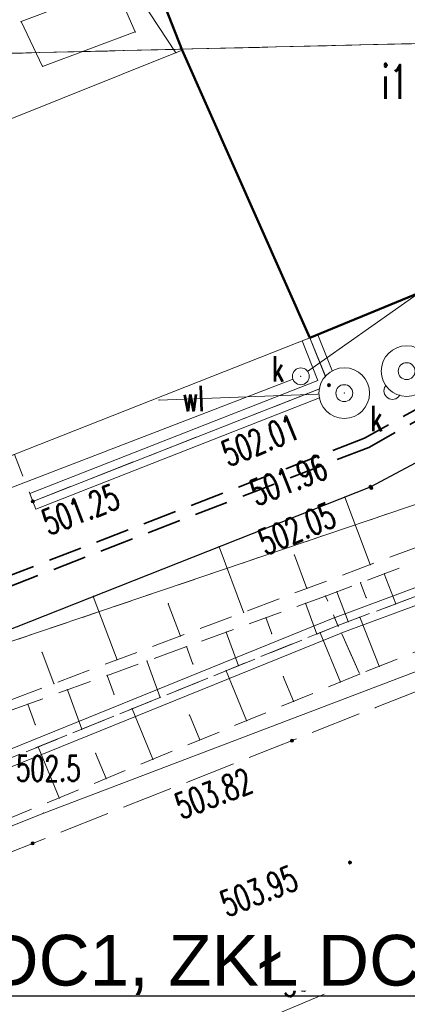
# Model space of a CAD drawing. Header units: metres. Extents: x 7422311 to 7422914, y 5495352 to 5495886.
# Tile 8 of 22: x 7422376 to 7422387, y 5495807 to 5495836. Entities that reach past the tile are written whole.
import ezdxf
from ezdxf import colors
from ezdxf.entities.mleader import LeaderData, LeaderLine
from ezdxf.enums import TextEntityAlignment as Align
from ezdxf.math import Vec2, Vec3

# ---------------------------------------------------------------- set-up
doc = ezdxf.new("R2010")
doc.units = ezdxf.units.M
doc.set_wipeout_variables(frame=1)
for name, pattern in [('L_0_03', [1, 0.5, -0.5]), ('L_0_04', [1.5, 1, -0.5]), ('L_0_06', [2, 1.5, -0.5])]:
    doc.linetypes.add(name, pattern=pattern)
doc.layers.get('0').update_dxf_attribs({"linetype": 'CONTINUOUS', "lineweight": 18})
for name, color, linetype, lineweight in [('_PROelCAD_ODNOSNIKI_SZCZEGOL', 7, 'CONTINUOUS', 13), ('EGB_Budynek', 7, 'CONTINUOUS', 50), ('EGB_DzialkaEwidencyjna', 7, 'CONTINUOUS', 18), ('EGB_KonturUzytkuGruntowego', 96, 'CONTINUOUS', 18), ('EGB_ObiektTrwaleZwiazanyZBudyn', 7, 'CONTINUOUS', 18), ('GES_InneUrzadzeniaTowarzyszac2', 7, 'CONTINUOUS', 18), ('GES_PrzewodKanalizacyjny', 36, 'CONTINUOUS', 18), ('GES_PrzewodWodociagowy', 5, 'CONTINUOUS', 18), ('GES_UrzadzeniaSiecWodociagowa_', 7, 'CONTINUOUS', 18), ('KR_ObiektKarto', 7, 'CONTINUOUS', 18), ('M_projekt', 134, 'CONTINUOUS', 0), ('OT_Budowle', 7, 'CONTINUOUS', 18), ('OT_Komunikacja', 7, 'CONTINUOUS', 18), ('OT_Rzedna', 7, 'CONTINUOUS', 18), ('OT_Skarpa', 7, 'CONTINUOUS', 18)]:
    doc.layers.add(name, color=color, linetype=linetype, lineweight=lineweight)
doc.styles.add('Arial', font='arial.ttf')
doc.styles.get("Standard").update_dxf_attribs({"font": 'simplex.shx'})
doc.linetypes.add('L_0_29_SHX', pattern='A,0,-0.25,-0.5,-0.5,-0.5,-0.5,-0.5,-0.5,-0.5,-0.5,[2,mapa_aktualana_poszerzona1.shx,S=0.05,R=0,X=0,Y=0],-0.5,[3,mapa_aktualana_poszerzona1.shx,S=0.05,R=0,X=0,Y=0],-0.25', length=5)

# ---------------------------------------------------------------- blocks, each defined once
blk = doc.blocks.new('L_0_29_1')
at = {"color": 0, "linetype": 'Continuous', "lineweight": 13, "flags": 128}
blk.add_lwpolyline([(0, -0.5), (0, 0.5)], dxfattribs=at)
blk = doc.blocks.new('L_0_29_2')
at = {"color": 0, "linetype": 'Continuous', "lineweight": 13, "flags": 128}
blk.add_lwpolyline([(0, 0.5), (0, -0.5)], dxfattribs=at)
blk = doc.blocks.new('SUPW_O')
at = {"color": 0, "linetype": 'Continuous', "lineweight": 18}
blk.add_wipeout([(0, -0.5), (0.25, -0.433), (0.433, -0.25), (0.5, 0), (0.433, 0.25), (0.25, 0.433), (0, 0.5), (-0.25, 0.433), (-0.433, 0.25), (-0.5, 0), (-0.433, -0.25), (-0.25, -0.433)], dxfattribs=at)
blk.add_circle((0, 0), 0.5, dxfattribs=at)
blk = doc.blocks.new('SUWS')
at = {"color": 0, "linetype": 'Continuous', "lineweight": 18}
blk.add_wipeout([(0, -1.5), (0.75, -1.299), (1.299, -0.75), (1.5, 0), (1.299, 0.75), (0.75, 1.299), (0, 1.5), (-0.75, 1.299), (-1.299, 0.75), (-1.5, 0), (-1.299, -0.75), (-0.75, -1.299)], dxfattribs=at)
for radius in [1.5, 0.5]:
    blk.add_circle((0, 0), radius, dxfattribs=at)
blk = doc.blocks.new('OTRS')
at = {"linetype": 'Continuous', "lineweight": 13}
blk.add_hatch(color=0, dxfattribs=at).paths.add_polyline_path([(0, -0.091, 1), (0, 0.091, 1)])
at = {"color": 0, "linetype": 'Continuous', "lineweight": 13}
blk.add_circle((0, 0), 0.0906, dxfattribs=at)

msp = doc.modelspace()

# ---------------------------------------------------------------- linework, layer by layer
for p in [(7422376.024, 5495835.767), (7422376.024, 5495835.767), (7422379.404, 5495835.457), (7422379.404, 5495835.457), (7422380.609, 5495834.843), (7422380.609, 5495834.843), (7422380.794, 5495834.917), (7422380.794, 5495834.917), (7422380.794, 5495834.917), (7422380.794, 5495834.917), (7422376.664, 5495834.437), (7422376.664, 5495834.437), (7422384.574, 5495826.407), (7422384.574, 5495826.407), (7422384.574, 5495826.407), (7422384.574, 5495826.407), (7422384.574, 5495826.407), (7422384.574, 5495826.407), (7422384.574, 5495826.407), (7422384.574, 5495826.407), (7422380.105, 5495824.566), (7422380.105, 5495824.566), (7422386.364, 5495821.997), (7422386.364, 5495821.997), (7422386.364, 5495821.997), (7422386.364, 5495821.997), (7422386.364, 5495821.997), (7422386.364, 5495821.997), (7422376.374, 5495821.567), (7422376.374, 5495821.567), (7422376.374, 5495821.567), (7422376.374, 5495821.567), (7422385.603, 5495821.696), (7422381.883, 5495820.225), (7422384.113, 5495819.976), (7422386.356, 5495819.695), (7422386.774, 5495819.428), (7422384.484, 5495818.991), (7422386.073, 5495819.162), (7422378.163, 5495818.753), (7422385.034, 5495818.767), (7422385.034, 5495818.767), (7422385.034, 5495818.767), (7422385.034, 5495818.767), (7422385.372, 5495818.895), (7422386.242, 5495818.717), (7422380.381, 5495818.536), (7422384.447, 5495818.554), (7422387.113, 5495818.534), (7422382.612, 5495818.287), (7422383.272, 5495818.127), (7422386.046, 5495818.137), (7422385.404, 5495817.897), (7422385.404, 5495817.897), (7422385.404, 5495817.897), (7422385.404, 5495817.897), (7422385.404, 5495817.897), (7422385.404, 5495817.897), (7422385.404, 5495817.897), (7422385.404, 5495817.897), (7422385.404, 5495817.897), (7422385.404, 5495817.897), (7422385.404, 5495817.897), (7422385.404, 5495817.897), (7422385.708, 5495818.01), (7422380.739, 5495817.583), (7422382.097, 5495817.7), (7422383.445, 5495817.65), (7422384.778, 5495817.643), (7422384.873, 5495817.682), (7422380.922, 5495817.273), (7422376.649, 5495817.097), (7422378.867, 5495816.879), (7422379.748, 5495816.846), (7422381.111, 5495816.754), (7422382.459, 5495816.704), (7422386.625, 5495816.689), (7422378.573, 5495816.419), (7422382.092, 5495816.556), (7422383.785, 5495816.385), (7422386.044, 5495816.457), (7422386.044, 5495816.457), (7422386.044, 5495816.457), (7422386.044, 5495816.457), (7422376.995, 5495816.175), (7422385.474, 5495816.222), (7422377.398, 5495815.992), (7422378.777, 5495815.857), (7422380.14, 5495815.765), (7422376.223, 5495815.565), (7422384.088, 5495815.651), (7422386.514, 5495815.467), (7422386.514, 5495815.467), (7422379.312, 5495815.43), (7422381.008, 5495815.25), (7422376.443, 5495814.961), (7422382.701, 5495815.08), (7422377.822, 5495814.826), (7422376.531, 5495814.303), (7422381.314, 5495814.508), (7422378.231, 5495814.116), (7422379.927, 5495813.937), (7422378.54, 5495813.365), (7422377.153, 5495812.794), (7422376.694, 5495812.343), (7422376.694, 5495812.343)]:
    msp.add_point(p)
at = {"layer": '_PROelCAD_ODNOSNIKI_SZCZEGOL', "lineweight": 18, "flags": 128}
msp.add_lwpolyline([(7422377.364, 5495840.657), (7422356.324, 5495825.517), (7422359.944, 5495816.767), (7422361.159, 5495816.369), (7422384.304, 5495825.268), (7422387.807, 5495827.739)], dxfattribs=at)
msp.add_lwpolyline([(7422384.574, 5495826.407), (7422360.884, 5495817.067), (7422357.344, 5495825.517), (7422380.794, 5495834.917)], close=True, dxfattribs=at)
at = {"layer": 'EGB_Budynek', "linetype": 'Continuous', "lineweight": 50, "flags": 128}
msp.add_lwpolyline([(7422393.604, 5495830.127), (7422384.574, 5495826.407), (7422380.794, 5495834.917), (7422379.574, 5495838.047), (7422388.804, 5495841.777)], close=True, dxfattribs=at)
at = {"layer": 'EGB_DzialkaEwidencyjna', "linetype": 'CONTINUOUS', "lineweight": 18}
for p, q in [((7422363.764, 5495834.537), (7422389.924, 5495835.167)), ((7422389.924, 5495835.167), (7422363.764, 5495834.537)), ((7422390.374, 5495822.387), (7422353.044, 5495809.727))]:
    msp.add_line(p, q, dxfattribs=at)
at = {"layer": 'EGB_KonturUzytkuGruntowego', "color": 96, "linetype": 'L_0_03', "lineweight": 18, "flags": 128}
for points in [[(7422404.094, 5495828.507), (7422389.924, 5495835.167), (7422363.764, 5495834.537), (7422355.134, 5495834.207), (7422354.664, 5495839.057), (7422364.614, 5495839.657), (7422388.214, 5495839.107), (7422407.684, 5495830.107)], [(7422353.044, 5495809.727), (7422342.744, 5495831.677), (7422344.014, 5495832.937), (7422355.424, 5495831.237), (7422355.134, 5495834.207), (7422363.764, 5495834.537), (7422389.924, 5495835.167), (7422394.984, 5495824.447), (7422390.374, 5495822.387)]]:
    msp.add_lwpolyline(points, close=True, dxfattribs=at)
at = {"layer": 'EGB_ObiektTrwaleZwiazanyZBudyn', "linetype": 'Continuous', "lineweight": 18, "flags": 128}
msp.add_lwpolyline([(7422376.664, 5495834.437), (7422376.024, 5495835.767), (7422378.814, 5495836.827), (7422379.404, 5495835.457)], close=True, dxfattribs=at)
at = {"layer": 'GES_InneUrzadzeniaTowarzyszac2'}
for p in [(7422384.304, 5495825.268), (7422387.014, 5495824.837)]:
    msp.add_point(p, dxfattribs=at)
at = {"layer": 'GES_PrzewodKanalizacyjny', "color": 36, "linetype": 'Continuous', "lineweight": 18, "flags": 128}
for points in [[(7422463.144, 5495844.657), (7422447.174, 5495838.307), (7422396.35, 5495819.815), (7422376.694, 5495812.343), (7422340.908, 5495798.066), (7422317.474, 5495814.337)], [(7422377.794, 5495839.117), (7422380.609, 5495834.843)]]:
    msp.add_lwpolyline(points, dxfattribs=at)
at = {"layer": 'GES_PrzewodWodociagowy', "color": 5, "linetype": 'Continuous', "lineweight": 18, "flags": 128}
msp.add_lwpolyline([(7422385.59, 5495824.771), (7422380.105, 5495824.566)], dxfattribs=at)
at = {"layer": 'GES_UrzadzeniaSiecWodociagowa_', "color": 5}
for p in [(7422387.435, 5495825.422), (7422385.59, 5495824.771)]:
    msp.add_point(p, dxfattribs=at)
at = {"layer": 'KR_ObiektKarto', "linetype": 'Continuous', "lineweight": 18, "flags": 128}
for points in [[(7422386.356, 5495819.695), (7422385.603, 5495821.696)], [(7422382.612, 5495818.287), (7422381.883, 5495820.225)], [(7422384.484, 5495818.991), (7422384.113, 5495819.976)], [(7422386.774, 5495819.428), (7422387.113, 5495818.534)], [(7422386.073, 5495819.162), (7422386.242, 5495818.717)], [(7422378.867, 5495816.879), (7422378.163, 5495818.753)], [(7422385.372, 5495818.895), (7422385.708, 5495818.01)], [(7422380.739, 5495817.583), (7422380.381, 5495818.536)], [(7422384.447, 5495818.554), (7422384.778, 5495817.643)], [(7422383.272, 5495818.127), (7422383.445, 5495817.65)], [(7422386.625, 5495816.689), (7422386.046, 5495818.137)], [(7422382.097, 5495817.7), (7422382.459, 5495816.704)], [(7422385.474, 5495816.222), (7422384.873, 5495817.682)], [(7422380.922, 5495817.273), (7422381.111, 5495816.754)], [(7422376.995, 5495816.175), (7422376.649, 5495817.097)], [(7422379.748, 5495816.846), (7422380.14, 5495815.765)], [(7422378.573, 5495816.419), (7422378.777, 5495815.857)], [(7422382.701, 5495815.08), (7422382.092, 5495816.556)], [(7422384.088, 5495815.651), (7422383.785, 5495816.385)], [(7422377.398, 5495815.992), (7422377.822, 5495814.826)], [(7422376.223, 5495815.565), (7422376.443, 5495814.961)], [(7422379.927, 5495813.937), (7422379.312, 5495815.43)], [(7422381.314, 5495814.508), (7422381.008, 5495815.25)], [(7422377.153, 5495812.794), (7422376.531, 5495814.303)], [(7422378.54, 5495813.365), (7422378.231, 5495814.116)]]:
    msp.add_lwpolyline(points, dxfattribs=at)
at = {"layer": 'OT_Budowle', "linetype": 'CONTINUOUS', "lineweight": 18}
for p, q in [((7422384.342, 5495826.314), (7422384.809, 5495825.148)), ((7422384.806, 5495826.5), (7422385.46, 5495824.867)), ((7422384.809, 5495825.148), (7422376.283, 5495821.8)), ((7422385.46, 5495824.867), (7422376.466, 5495821.335))]:
    msp.add_line(p, q, dxfattribs=at)
at = {"layer": 'OT_Budowle', "linetype": 'L_0_29_SHX', "lineweight": 18}
for p, q in [((7422384.574, 5495826.407), (7422385.134, 5495825.007)), ((7422385.134, 5495825.007), (7422376.374, 5495821.567))]:
    msp.add_line(p, q, dxfattribs=at)
at = {"layer": 'OT_Komunikacja', "linetype": 'CONTINUOUS', "lineweight": 18}
for p, q in [((7422385.317, 5495818.132), (7422400.25, 5495823.698)), ((7422385.492, 5495817.663), (7422400.434, 5495823.233)), ((7422365.09, 5495809.939), (7422385.31, 5495818.129)), ((7422365.278, 5495809.476), (7422385.498, 5495817.666))]:
    msp.add_line(p, q, dxfattribs=at)
at = {"layer": 'OT_Komunikacja', "color": 7, "linetype": 'L_0_06', "lineweight": 18, "flags": 128}
for points in [[(7422400.354, 5495830.247), (7422391.014, 5495824.477), (7422386.364, 5495821.997), (7422358.374, 5495810.927), (7422356.364, 5495815.797), (7422360.702, 5495817.502), (7422360.884, 5495817.067), (7422375.828, 5495822.958), (7422376.374, 5495821.567), (7422385.134, 5495825.007), (7422384.574, 5495826.407), (7422393.604, 5495830.127), (7422388.734, 5495841.967), (7422388.364, 5495842.627), (7422387.974, 5495842.937), (7422387.084, 5495843.167), (7422386.544, 5495843.207), (7422385.964, 5495843.047), (7422382.814, 5495841.877), (7422382.644, 5495846.647), (7422386.034, 5495847.997), (7422387.504, 5495848.307), (7422388.874, 5495848.457), (7422393.174, 5495853.627), (7422395.484, 5495851.027), (7422392.294, 5495847.237), (7422393.354, 5495846.297), (7422394.194, 5495845.237), (7422394.744, 5495844.187)], [(7422433.214, 5495826.447), (7422422.094, 5495822.027), (7422408.674, 5495816.757), (7422388.774, 5495808.597), (7422369.404, 5495800.357), (7422364.994, 5495806.947), (7422386.514, 5495815.467), (7422402.284, 5495821.697), (7422421.984, 5495829.697), (7422429.134, 5495832.847)]]:
    msp.add_lwpolyline(points, close=True, dxfattribs=at)
at = {"layer": 'OT_Komunikacja', "color": 7, "linetype": 'Continuous', "lineweight": 25, "flags": 128}
msp.add_lwpolyline([(7422358.374, 5495810.927), (7422386.364, 5495821.997), (7422391.014, 5495824.477), (7422400.354, 5495830.247), (7422394.744, 5495844.187), (7422394.194, 5495845.237), (7422393.354, 5495846.297), (7422392.294, 5495847.237), (7422395.484, 5495851.027), (7422393.174, 5495853.627), (7422388.874, 5495848.457), (7422387.504, 5495848.307), (7422386.034, 5495847.997), (7422382.644, 5495846.647)], dxfattribs=at)
at = {"layer": 'OT_Rzedna'}
for p in [(7422386.364, 5495821.997), (7422386.388, 5495821.963), (7422376.374, 5495821.567), (7422384.041, 5495814.488), (7422376.367, 5495811.45), (7422385.759, 5495810.881), (7422387.138, 5495807.901)]:
    msp.add_point(p, dxfattribs=at)
at = {"layer": 'OT_Skarpa', "color": 7, "linetype": 'L_0_04', "lineweight": 18, "flags": 128}
for points in [[(7422400.884, 5495827.277), (7422397.084, 5495824.977), (7422394.864, 5495824.387), (7422392.054, 5495821.837), (7422361.814, 5495810.467), (7422351.144, 5495807.427), (7422343.714, 5495805.457), (7422348.974, 5495807.807), (7422358.374, 5495810.927), (7422386.364, 5495821.997), (7422391.014, 5495824.477), (7422400.354, 5495830.247), (7422394.744, 5495844.187), (7422394.194, 5495845.237), (7422393.354, 5495846.297), (7422392.294, 5495847.237), (7422395.484, 5495851.027), (7422396.514, 5495848.167), (7422397.404, 5495845.327), (7422402.484, 5495834.484), (7422403.424, 5495831.837), (7422403.514, 5495829.337)], [(7422420.914, 5495832.017), (7422413.115, 5495828.82), (7422400.342, 5495823.465), (7422385.404, 5495817.897), (7422385.034, 5495818.767), (7422402.869, 5495825.542), (7422420.644, 5495832.687)], [(7422385.404, 5495817.897), (7422400.342, 5495823.465), (7422413.115, 5495828.82), (7422420.914, 5495832.017), (7422421.434, 5495830.867), (7422400.269, 5495822.141), (7422386.044, 5495816.457)], [(7422365.184, 5495809.707), (7422364.674, 5495811.367), (7422385.034, 5495818.767), (7422385.404, 5495817.897)], [(7422386.044, 5495816.457), (7422365.364, 5495807.937), (7422365.184, 5495809.707), (7422385.404, 5495817.897)]]:
    msp.add_lwpolyline(points, close=True, dxfattribs=at)

# ---------------------------------------------------------------- block references
at = {"layer": 'OT_Budowle', "color": 7, "linetype": 'Continuous', "xscale": 0.5, "yscale": 0.5, "zscale": 0.5}
for name, p, rotation in [('L_0_29_1', (7422384.574, 5495826.407), 291.8), ('L_0_29_2', (7422376.374, 5495821.567), 21.44)]:
    msp.add_blockref(name, p, dxfattribs=dict(at, rotation=rotation))
at = {"layer": 'OT_Rzedna', "linetype": 'Continuous'}
for p, xscale, yscale, zscale, rotation in [((7422386.364, 5495821.997), 0.5, 0.5, 0.5, 92.78), ((7422386.388, 5495821.963), 0.5, 0.5, 0.5, 328.4), ((7422376.374, 5495821.567), 0.5, 0.5, 0.5, 311.89), ((7422384.041, 5495814.488), 0.5, 0.5, 0.5, 286.84), ((7422376.367, 5495811.45), 0.5, 0.5, 0.5, 294.17), ((7422385.759, 5495810.881), 0.4999999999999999, 0.4999999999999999, 0.4999999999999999, 193.51), ((7422387.138, 5495807.901), 0.4999999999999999, 0.4999999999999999, 0.4999999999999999, 134.6)]:
    msp.add_blockref('OTRS', p, dxfattribs=dict(at, xscale=xscale, yscale=yscale, zscale=zscale, rotation=rotation))

# ---------------------------------------------------------------- texts
at = {"layer": 'EGB_Budynek', "color": 7, "lineweight": 20, "width": 0.66}
msp.add_text('i1', height=1, dxfattribs=at).set_placement((7422387.095, 5495833.976), align=Align.MIDDLE_CENTER)
at = {"layer": 'GES_InneUrzadzeniaTowarzyszac2', "color": 7, "lineweight": 15, "width": 0.66}
msp.add_text('k', height=0.75, dxfattribs=at).set_placement((7422383.447, 5495824.885), align=Align.BOTTOM_LEFT)
at = {"layer": 'GES_PrzewodWodociagowy', "color": 5, "lineweight": 15, "width": 0.66}
msp.add_text('wl', height=0.75, rotation=2.1, dxfattribs=at).set_placement((7422381.117, 5495824.604), align=Align.MIDDLE_CENTER)
at = {"layer": 'OT_Rzedna', "color": 7, "lineweight": 15, "width": 0.66}
for s, rotation, p in [('502.01', 22.2, (7422381.875, 5495823.277)), ('501.96', 21.5, (7422382.715, 5495822.125)), ('501.25', 21.4, (7422376.565, 5495821.249)), ('502.05', 22.7, (7422382.968, 5495820.654)), ('503.82', 21.1, (7422380.494, 5495812.853)), ('503.95', 21.5, (7422381.838, 5495809.96)), ('504.04', 22.9, (7422383.549, 5495807.545))]:
    msp.add_text(s, height=0.75, rotation=rotation, dxfattribs=at).set_placement(p, align=Align.TOP_LEFT)
msp.add_text('502.5', height=0.75, dxfattribs=at).set_placement((7422375.876, 5495814.038), align=Align.TOP_LEFT)

# ---------------------------------------------------------------- next in the draw order: block references
at = {"layer": 'GES_InneUrzadzeniaTowarzyszac2', "linetype": 'Continuous', "xscale": 0.5, "yscale": 0.5, "zscale": 0.5}
for p in [(7422384.304, 5495825.268), (7422387.014, 5495824.837)]:
    msp.add_blockref('SUPW_O', p, dxfattribs=at)
at = {"layer": 'GES_UrzadzeniaSiecWodociagowa_', "color": 5, "linetype": 'Continuous', "xscale": 0.5, "yscale": 0.5, "zscale": 0.5}
msp.add_blockref('SUWS', (7422385.59, 5495824.771), dxfattribs=at)

# ---------------------------------------------------------------- next in the draw order: linework, layer by layer
for p in [(7422384.304, 5495825.268), (7422384.304, 5495825.268), (7422385.134, 5495825.007), (7422385.134, 5495825.007), (7422385.134, 5495825.007), (7422385.134, 5495825.007), (7422385.59, 5495824.771), (7422385.59, 5495824.771)]:
    msp.add_point(p)
at = {"layer": 'OT_Rzedna'}
msp.add_point((7422385.134, 5495825.007), dxfattribs=at)

# ---------------------------------------------------------------- next in the draw order: block references
at = {"layer": 'GES_UrzadzeniaSiecWodociagowa_', "color": 5, "linetype": 'Continuous', "xscale": 0.5, "yscale": 0.5, "zscale": 0.5}
msp.add_blockref('SUWS', (7422387.435, 5495825.422), dxfattribs=at)
at = {"layer": 'OT_Rzedna', "linetype": 'Continuous', "xscale": 0.5, "yscale": 0.5, "zscale": 0.5, "rotation": 289.16}
msp.add_blockref('OTRS', (7422385.134, 5495825.007), dxfattribs=at)

# ---------------------------------------------------------------- next in the draw order: texts
at = {"layer": 'GES_InneUrzadzeniaTowarzyszac2', "color": 7, "lineweight": 15, "width": 0.66}
msp.add_text('k', height=0.75, dxfattribs=at).set_placement((7422386.362, 5495823.421), align=Align.BOTTOM_LEFT)

# ---------------------------------------------------------------- next in the draw order: linework, layer by layer
at = {"layer": 'M_projekt', "color": 1, "linetype": 'L_0_04', "lineweight": 35}
for points in [[(7422424.215, 5495842.76), (7422406.05, 5495836.083), (7422403.925, 5495833.337), (7422386.187, 5495823.437), (7422355.117, 5495811.396)], [(7422424.319, 5495842.478), (7422406.235, 5495835.831), (7422404.124, 5495833.105), (7422386.315, 5495823.165), (7422355.226, 5495811.116)]]:
    msp.add_lwpolyline(points, dxfattribs=at)

# ---------------------------------------------------------------- next in the draw order: leaders
at = {"layer": '_PROelCAD_ODNOSNIKI_SZCZEGOL', "lineweight": 18}
ml = msp.add_multileader_mtext('Standard', dxfattribs=at)
ml.set_content('miejsca ładowania EV\\Pistniejąca nawierzchnia bez modernizacji \\Ptylko malowanie (biała koperta +logo moya)', color=256, style='Arial')
ml.set_leader_properties()
ml.build(insert=Vec2(0, 0))
ml.multileader.update_dxf_attribs({"text_left_attachment_type": 6, "text_right_attachment_type": 6, "dogleg_length": 1, "arrow_head_size": 2})
ctx = ml.context
ctx.base_point, ctx.char_height, ctx.arrow_head_size, ctx.landing_gap_size, ctx.plane_origin = Vec3(7422358.122, 5495799.297, 10.1), 1.5, 2, 0.4, Vec3(7422432.138, 5495774.89, 10.1)
ctx.left_attachment, ctx.right_attachment = 6, 6
notes = []
notes.append((ctx, [(1, (1, 1, 0), (7422358.122, 5495799.297, 10.1), (1, 0), 0, [(0, [(7422348.049, 5495811.006, 10.1)], 256, [])])]))
ctx.mtext.insert, ctx.mtext.flow_direction = Vec3(7422358.522, 5495801.238, 10.1), 5
ctx.mtext.has_bg_fill, ctx.mtext.bg_color, ctx.mtext.bg_scale_factor, ctx.mtext.bg_transparency, ctx.mtext.use_window_bg_color = 1, -939524096, 1.1, 0, 1
for ctx, leaders in notes:
    for number, flags, end, landing, length, lines in leaders:
        leader = LeaderData()
        leader.index, (leader.has_last_leader_line, leader.has_dogleg_vector, leader.attachment_direction) = number, flags
        leader.last_leader_point, leader.dogleg_vector, leader.dogleg_length = Vec3(end), Vec3(landing), length
        for number, points, colour, breaks in lines:
            line = LeaderLine()
            line.index, line.vertices, line.color, line.breaks = number, Vec3.list(points), colors.encode_raw_color(colour), breaks
            leader.lines.append(line)
        ctx.leaders.append(leader)

# ---------------------------------------------------------------- next in the draw order: leaders
ml = msp.add_multileader_mtext('Standard', dxfattribs=at)
ml.set_content('ZKŁ DC1, ZKŁ DC2, ZK1', color=256, style='Arial')
ml.set_leader_properties()
ml.build(insert=Vec2(0, 0))
ml.multileader.update_dxf_attribs({"text_left_attachment_type": 6, "text_right_attachment_type": 6, "dogleg_length": 1, "arrow_head_size": 2})
ctx = ml.context
ctx.base_point, ctx.char_height, ctx.arrow_head_size, ctx.landing_gap_size, ctx.plane_origin = Vec3(7422370.205, 5495806.94, 10.1), 1.5, 2, 0.4, Vec3(7422444.221, 5495782.533, 10.1)
ctx.left_attachment, ctx.right_attachment = 6, 6
notes = []
notes.append((ctx, [(1, (1, 1, 0), (7422370.205, 5495806.94, 10.1), (1, 0), 0, [(0, [(7422355.112, 5495810.428, 10.1)], 256, [])])]))
ctx.mtext.insert, ctx.mtext.width, ctx.mtext.flow_direction = Vec3(7422370.605, 5495808.74, 10.1), 23.82177, 5
ctx.mtext.has_bg_fill, ctx.mtext.bg_color, ctx.mtext.bg_scale_factor, ctx.mtext.bg_transparency, ctx.mtext.use_window_bg_color = 1, -939524096, 1.1, 0, 1
for ctx, leaders in notes:
    for number, flags, end, landing, length, lines in leaders:
        leader = LeaderData()
        leader.index, (leader.has_last_leader_line, leader.has_dogleg_vector, leader.attachment_direction) = number, flags
        leader.last_leader_point, leader.dogleg_vector, leader.dogleg_length = Vec3(end), Vec3(landing), length
        for number, points, colour, breaks in lines:
            line = LeaderLine()
            line.index, line.vertices, line.color, line.breaks = number, Vec3.list(points), colors.encode_raw_color(colour), breaks
            leader.lines.append(line)
        ctx.leaders.append(leader)

doc.saveas('drawing.dxf')
